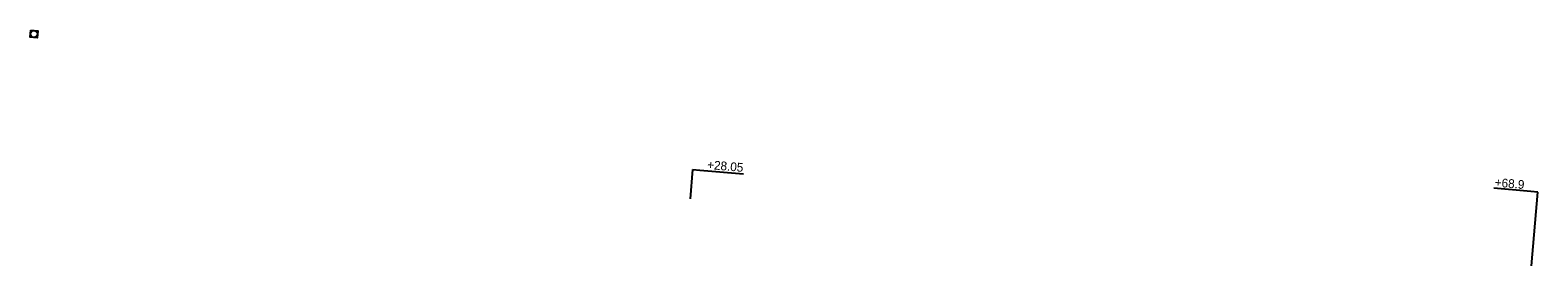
# Model space of a CAD drawing. Header units: feet. Extents: x 1374030 to 1376053, y 456596 to 456786.
# Tile 3 of 3: x 1375038 to 1375469, y 456684 to 456751. Entities that reach past the tile are written whole.
import ezdxf
from ezdxf import colors
from ezdxf.entities.mleader import LeaderData, LeaderLine
from ezdxf.math import Vec2, Vec3

# ---------------------------------------------------------------- set-up
doc = ezdxf.new("R2010")
doc.units = ezdxf.units.FT
doc.header["$MEASUREMENT"] = 0
doc.layers.add('PV_P_Text', color=8, linetype='Continuous')
doc.layers.add('UT_P_Telecom_Cells', color=30, linetype='Continuous')
doc.styles.add('Slanted-Normal', font='font31.shx', dxfattribs={"height": 0.1})

# ---------------------------------------------------------------- blocks, each defined once
blk = doc.blocks.new('_None')

msp = doc.modelspace()

# ---------------------------------------------------------------- linework, layer by layer
at = {"layer": 'UT_P_Telecom_Cells', "elevation": 912.714, "flags": 128}
msp.add_lwpolyline([(1375038.441, 456751.476), (1375040.434, 456751.308), (1375040.266, 456749.315), (1375038.273, 456749.483), (1375038.441, 456751.476)], dxfattribs=at)
at = {"layer": 'UT_P_Telecom_Cells'}
msp.add_circle((1375039.353, 456750.396, 912.714), 1, dxfattribs=at)

# ---------------------------------------------------------------- leaders
at = {"layer": 'PV_P_Text'}
ml = msp.add_multileader_mtext('Standard', dxfattribs=at)
ml.set_content('+28.05', color=256, style='Slanted-Normal')
ml.set_leader_properties()
ml.set_arrow_properties(name='NONE')
ml.build(insert=Vec2(0, 0))
ml.multileader.update_dxf_attribs({"text_left_attachment_type": 6, "text_right_attachment_type": 6, "dogleg_length": 0.1, "arrow_head_size": 3.6, "scale": 20})
ctx = ml.context
ctx.base_point, ctx.scale, ctx.char_height, ctx.arrow_head_size, ctx.plane_origin, ctx.plane_x_axis, ctx.plane_y_axis = Vec3(1375229.381, 456711.596), 20, 2.5, 3.6, Vec3(1375225.903, 456704.839), Vec3(0.996473, -0.0839134), Vec3(0.0839134, 0.996473)
ctx.left_attachment, ctx.right_attachment = 6, 6
notes = []
notes.append((ctx, [(1, (1, 1, 0), (1375227.388, 456711.764), (0.996473, -0.0839134), 2, [(0, [(1375226.686, 456703.427)], 0, [])])]))
ctx.mtext.insert, ctx.mtext.text_direction, ctx.mtext.rotation, ctx.mtext.flow_direction = Vec3(1375231.626, 456714.418), Vec3(0.996473, -0.0839134), 6.1991731, 5
ml = msp.add_multileader_mtext('Standard', dxfattribs=at)
ml.set_content('+68.9', color=256, style='Slanted-Normal')
ml.set_leader_properties()
ml.set_arrow_properties(name='NONE')
ml.build(insert=Vec2(0, 0))
ml.multileader.update_dxf_attribs({"text_left_attachment_type": 6, "text_right_attachment_type": 6, "dogleg_length": 0.1, "arrow_head_size": 3.6, "scale": 20})
ctx = ml.context
ctx.base_point, ctx.scale, ctx.char_height, ctx.arrow_head_size, ctx.plane_origin, ctx.plane_x_axis, ctx.plane_y_axis = Vec3(1375452.389, 456706.702), 20, 2.5, 3.6, Vec3(1375465.887, 456684.259), Vec3(0.996473, -0.0839134), Vec3(0.0839134, 0.996473)
ctx.left_attachment, ctx.right_attachment, ctx.text_align_type = 6, 6, 2
notes.append((ctx, [(0, (1, 1, 0), (1375468.55, 456705.341), (-0.996473, 0.0839134), 2, [(0, [(1375466.778, 456684.3)], 0, [])])]))
ctx.mtext.insert, ctx.mtext.text_direction, ctx.mtext.rotation, ctx.mtext.alignment, ctx.mtext.flow_direction = Vec3(1375464.816, 456708.666), Vec3(0.996473, -0.0839134), 6.1991731, 3, 5
for ctx, leaders in notes:
    for number, flags, end, landing, length, lines in leaders:
        leader = LeaderData()
        leader.index, (leader.has_last_leader_line, leader.has_dogleg_vector, leader.attachment_direction) = number, flags
        leader.last_leader_point, leader.dogleg_vector, leader.dogleg_length = Vec3(end), Vec3(landing), length
        for number, points, colour, breaks in lines:
            line = LeaderLine()
            line.index, line.vertices, line.color, line.breaks = number, Vec3.list(points), colors.encode_raw_color(colour), breaks
            leader.lines.append(line)
        ctx.leaders.append(leader)

doc.saveas('drawing.dxf')
